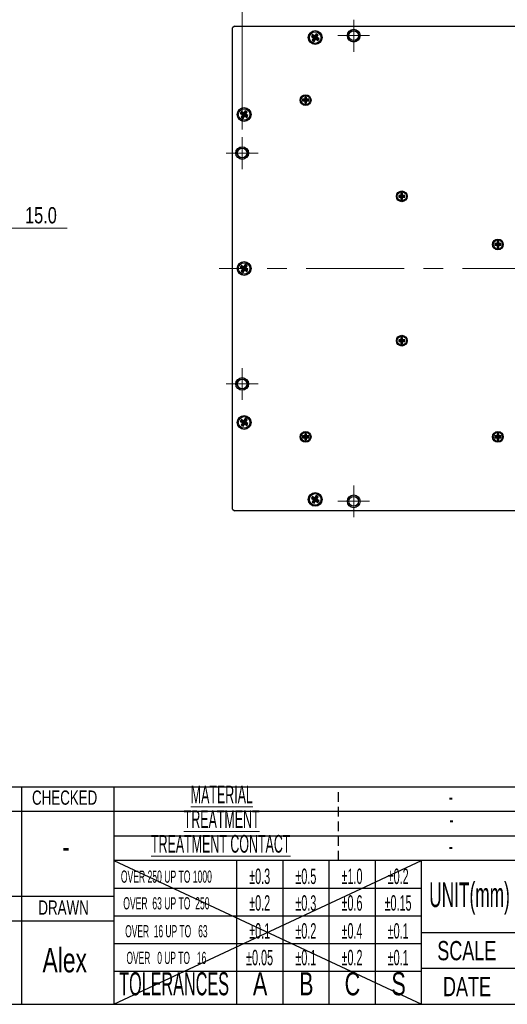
# Model space of a CAD drawing. Header units: millimetres. Extents: x 6 to 294, y 6 to 202.
# Tile 2 of 4: x 151 to 214, y 6 to 134. Entities that reach past the tile are written whole.
import ezdxf

# ---------------------------------------------------------------- set-up
doc = ezdxf.new("R2010")
doc.units = ezdxf.units.MM
doc.linetypes.add('CENTERX2', pattern=[20.32, 12.7, -2.54, 2.54, -2.54])
doc.linetypes.add('HIDDEN', pattern=[1.905, 1.27, -0.635])
doc.styles.add('SLDTEXTSTYLE0', font='TXT', dxfattribs={"width": 0.75})
doc.styles.add('SLDTEXTSTYLE1', font='TXT', dxfattribs={"width": 0.7})
doc.styles.add('SLDTEXTSTYLE3', font='TXT', dxfattribs={"width": 0.525})
doc.styles.add('SLDTEXTSTYLE4', font='TXT', dxfattribs={"width": 0.515789})
doc.styles.add('SLDTEXTSTYLE5', font='TXT', dxfattribs={"width": 0.514474})
doc.dimstyles.new('SLDDIMSTYLE0', dxfattribs={"dimtxt": 2.116667, "dimasz": 2.5, "dimexe": 0, "dimexo": 0.0625, "dimgap": 0.529167, "dimtad": 1, "dimdec": 1, "dimlfac": 2, "dimrnd": 1e-09, "dimzin": 4, "dimdsep": 46, "dimtxsty": 'SLDTEXTSTYLE0', "dimsah": 1, "dimcen": 0.09, "dimadec": 0, "dimazin": 1, "dimtfac": 1, "dimtdec": 1, "dimtofl": 0, "dimtmove": 0, "dimatfit": 3, "dimfxl": 1, "dimfrac": 2, "dimtolj": 1, "dimtzin": 12, "dimarcsym": 0})
doc.dimstyles.new('SLDDIMSTYLE1', dxfattribs={"dimtxt": 2.116667, "dimasz": 2.5, "dimexe": 0, "dimexo": 0.0625, "dimgap": 0.529167, "dimtad": 1, "dimdec": 1, "dimlfac": 2, "dimrnd": 1e-09, "dimzin": 4, "dimdsep": 46, "dimtxsty": 'SLDTEXTSTYLE0', "dimsah": 1, "dimcen": 0.09, "dimadec": 0, "dimazin": 1, "dimtfac": 1, "dimtdec": 1, "dimtmove": 0, "dimatfit": 0, "dimfxl": 1, "dimfrac": 2, "dimtolj": 1, "dimtzin": 12, "dimarcsym": 0})

# ---------------------------------------------------------------- blocks, each defined once
blk = doc.blocks.new('_D_4')
at = {"color": 7, "linetype": 'Continuous', "lineweight": 18}
for p, q in [((134.36, 107.3), (130.36, 107.3)), ((141.86, 107.3), (134.36, 107.3)), ((141.86, 107.3), (157.07, 107.3))]:
    blk.add_line(p, q, dxfattribs=at)
for points in [[(134.36, 107.3), (131.86, 107.65), (131.86, 106.95)], [(141.86, 107.3), (144.36, 106.95), (144.36, 107.65)]]:
    blk.add_solid(points, dxfattribs=at)
at = {"color": 7, "linetype": 'Continuous', "lineweight": 18, "insert": (151.59, 110.03), "char_height": 2.117, "attachment_point": 1, "style": 'SLDTEXTSTYLE0'}
blk.add_mtext('15.0', dxfattribs=at)
blk = doc.blocks.new('_D_8')
at = {"color": 7, "linetype": 'Continuous', "lineweight": 18}
for p, q in [((179.82, 120.13), (179.82, 150.58)), ((258.82, 120.13), (258.82, 150.58)), ((179.82, 149.58), (258.82, 149.58))]:
    blk.add_line(p, q, dxfattribs=at)
for points in [[(179.82, 149.58), (182.32, 149.23), (182.32, 149.93)], [(258.82, 149.58), (256.32, 149.93), (256.32, 149.23)]]:
    blk.add_solid(points, dxfattribs=at)
at = {"color": 7, "linetype": 'Continuous', "lineweight": 18, "insert": (215.52, 152.31), "char_height": 2.117, "attachment_point": 1, "style": 'SLDTEXTSTYLE0'}
blk.add_mtext('158.0', dxfattribs=at)
blk = doc.blocks.new('SW_CENTERMARKSYMBOL_0')
at = {"color": 0, "linetype": 'Continuous', "lineweight": 18}
for p, q in [((0, 1.25), (0, 2.07)), ((-1.25, 0), (-2.08, 0)), ((0, 0), (-1.25, 0)), ((0, 0), (0, 1.25)), ((0, 0), (0, -1.25)), ((0, 0), (1.25, 0)), ((1.25, 0), (2.07, 0)), ((0, -1.25), (0, -2.08))]:
    blk.add_line(p, q, dxfattribs=at)
blk = doc.blocks.new('SW_CENTERMARKSYMBOL_5')
at = {"color": 0, "linetype": 'Continuous', "lineweight": 18}
for p, q in [((0, 1.25), (0, 2.07)), ((-1.25, 0), (-2.07, 0)), ((0, 0), (-1.25, 0)), ((0, 0), (0, 1.25)), ((0, 0), (0, -1.25)), ((0, 0), (1.25, 0)), ((1.25, 0), (2.07, 0)), ((0, -1.25), (0, -2.07))]:
    blk.add_line(p, q, dxfattribs=at)
blk = doc.blocks.new('SW_CENTERMARKSYMBOL_6')
at = {"color": 0, "linetype": 'Continuous', "lineweight": 18}
for p, q in [((0, 1.25), (0, 2.07)), ((-1.25, 0), (-2.08, 0)), ((0, 0), (-1.25, 0)), ((0, 0), (0, 1.25)), ((0, 0), (0, -1.25)), ((0, 0), (1.25, 0)), ((1.25, 0), (2.07, 0)), ((0, -1.25), (0, -2.08))]:
    blk.add_line(p, q, dxfattribs=at)
blk = doc.blocks.new('SW_CENTERMARKSYMBOL_7')
at = {"color": 0, "linetype": 'Continuous', "lineweight": 18}
for p, q in [((0, 1.25), (0, 2.07)), ((-1.25, 0), (-2.08, 0)), ((0, 0), (-1.25, 0)), ((0, 0), (0, 1.25)), ((0, 0), (0, -1.25)), ((0, 0), (1.25, 0)), ((1.25, 0), (2.07, 0)), ((0, -1.25), (0, -2.08))]:
    blk.add_line(p, q, dxfattribs=at)

msp = doc.modelspace()

# ---------------------------------------------------------------- linework, layer by layer
at = {"color": 7, "linetype": 'Continuous', "lineweight": 25}
for p, q in [((178.816, 133.552), (178.566, 133.302)), ((178.566, 70.802), (178.566, 133.302)), ((178.816, 133.552), (259.816, 133.552)), ((188.974, 132.446), (188.813, 132.193)), ((188.967, 132.227), (188.813, 132.193)), ((188.813, 132.193), (189.109, 132.006)), ((189.109, 132.006), (188.922, 131.71)), ((189.008, 132.293), (188.967, 132.227)), ((188.967, 132.227), (189.263, 132.04)), ((189.27, 132.259), (188.974, 132.446)), ((189.008, 132.293), (188.974, 132.446)), ((189.304, 132.106), (189.008, 132.293)), ((189.263, 132.04), (189.076, 131.745)), ((189.263, 132.04), (189.109, 132.006)), ((189.141, 131.703), (189.328, 131.999)), ((189.176, 131.55), (189.363, 131.845)), ((189.457, 132.555), (189.27, 132.259)), ((189.304, 132.106), (189.27, 132.259)), ((189.491, 132.402), (189.304, 132.106)), ((189.328, 131.999), (189.363, 131.845)), ((189.328, 131.999), (189.624, 131.812)), ((189.363, 131.845), (189.659, 131.658)), ((189.37, 132.064), (189.557, 132.36)), ((189.37, 132.064), (189.523, 132.099)), ((189.665, 131.877), (189.37, 132.064)), ((189.71, 132.395), (189.457, 132.555)), ((189.491, 132.402), (189.457, 132.555)), ((189.557, 132.36), (189.491, 132.402)), ((189.523, 132.099), (189.71, 132.395)), ((189.819, 131.912), (189.523, 132.099)), ((189.557, 132.36), (189.71, 132.395)), ((189.624, 131.812), (189.665, 131.877)), ((189.624, 131.812), (189.659, 131.658)), ((189.659, 131.658), (189.819, 131.912)), ((189.665, 131.877), (189.819, 131.912)), ((189.076, 131.745), (188.922, 131.71)), ((188.922, 131.71), (189.176, 131.55)), ((189.076, 131.745), (189.141, 131.703)), ((189.141, 131.703), (189.176, 131.55)), ((188.179, 124.327), (187.954, 124.327)), ((187.954, 124.327), (187.954, 124.04)), ((188.065, 124.216), (187.954, 124.327)), ((188.067, 124.216), (188.065, 124.216)), ((188.065, 124.216), (188.065, 123.929)), ((188.067, 124.216), (188.179, 124.327)), ((188.067, 123.929), (188.067, 124.216)), ((188.179, 124.04), (188.179, 124.327)), ((187.954, 124.04), (187.666, 124.04)), ((187.666, 124.04), (187.666, 123.815)), ((187.777, 123.929), (187.666, 124.04)), ((187.777, 123.926), (187.666, 123.815)), ((187.666, 123.815), (187.954, 123.815)), ((188.065, 123.929), (187.777, 123.929)), ((187.777, 123.929), (187.777, 123.926)), ((187.777, 123.926), (188.065, 123.926)), ((188.065, 123.929), (187.954, 124.04)), ((188.065, 123.926), (187.954, 123.815)), ((187.954, 123.815), (187.954, 123.527)), ((188.065, 123.639), (187.954, 123.527)), ((187.954, 123.527), (188.179, 123.527)), ((188.065, 123.926), (188.065, 123.639)), ((188.065, 123.639), (188.067, 123.639)), ((188.067, 123.929), (188.179, 124.04)), ((188.355, 123.929), (188.067, 123.929)), ((188.067, 123.926), (188.179, 123.815)), ((188.067, 123.926), (188.355, 123.926)), ((188.067, 123.639), (188.067, 123.926)), ((188.067, 123.639), (188.179, 123.527)), ((188.466, 124.04), (188.179, 124.04)), ((188.179, 123.527), (188.179, 123.815)), ((188.179, 123.815), (188.466, 123.815)), ((188.355, 123.929), (188.466, 124.04)), ((188.355, 123.926), (188.355, 123.929)), ((188.355, 123.926), (188.466, 123.815)), ((188.466, 123.815), (188.466, 124.04)), ((179.724, 122.446), (179.563, 122.193)), ((179.717, 122.227), (179.563, 122.193)), ((179.563, 122.193), (179.859, 122.006)), ((179.859, 122.006), (179.672, 121.71)), ((179.826, 121.745), (179.672, 121.71)), ((179.672, 121.71), (179.926, 121.55)), ((179.758, 122.293), (179.717, 122.227)), ((179.717, 122.227), (180.013, 122.04)), ((180.02, 122.259), (179.724, 122.446)), ((179.758, 122.293), (179.724, 122.446)), ((180.054, 122.106), (179.758, 122.293)), ((180.013, 122.04), (179.826, 121.745)), ((179.826, 121.745), (179.891, 121.703)), ((180.013, 122.04), (179.859, 122.006)), ((179.891, 121.703), (180.078, 121.999)), ((179.891, 121.703), (179.926, 121.55)), ((179.926, 121.55), (180.113, 121.845)), ((180.207, 122.555), (180.02, 122.259)), ((180.054, 122.106), (180.02, 122.259)), ((180.241, 122.402), (180.054, 122.106)), ((180.078, 121.999), (180.113, 121.845)), ((180.078, 121.999), (180.374, 121.812)), ((180.113, 121.845), (180.409, 121.658)), ((180.12, 122.064), (180.307, 122.36)), ((180.12, 122.064), (180.273, 122.099)), ((180.415, 121.877), (180.12, 122.064)), ((180.46, 122.395), (180.207, 122.555)), ((180.241, 122.402), (180.207, 122.555)), ((180.307, 122.36), (180.241, 122.402)), ((180.273, 122.099), (180.46, 122.395)), ((180.569, 121.912), (180.273, 122.099)), ((180.307, 122.36), (180.46, 122.395)), ((180.374, 121.812), (180.415, 121.877)), ((180.374, 121.812), (180.409, 121.658)), ((180.409, 121.658), (180.569, 121.912)), ((180.415, 121.877), (180.569, 121.912)), ((200.454, 111.54), (200.166, 111.54)), ((200.166, 111.54), (200.166, 111.315)), ((200.277, 111.429), (200.166, 111.54)), ((200.277, 111.426), (200.166, 111.315)), ((200.166, 111.315), (200.454, 111.315)), ((200.565, 111.429), (200.277, 111.429)), ((200.277, 111.429), (200.277, 111.426)), ((200.277, 111.426), (200.565, 111.426)), ((200.679, 111.827), (200.454, 111.827)), ((200.454, 111.827), (200.454, 111.54)), ((200.565, 111.716), (200.454, 111.827)), ((200.565, 111.429), (200.454, 111.54)), ((200.565, 111.426), (200.454, 111.315)), ((200.454, 111.315), (200.454, 111.027)), ((200.567, 111.716), (200.565, 111.716)), ((200.565, 111.716), (200.565, 111.429)), ((200.565, 111.426), (200.565, 111.139)), ((200.567, 111.716), (200.679, 111.827)), ((200.567, 111.429), (200.567, 111.716)), ((200.567, 111.429), (200.679, 111.54)), ((200.855, 111.429), (200.567, 111.429)), ((200.567, 111.426), (200.679, 111.315)), ((200.567, 111.426), (200.855, 111.426)), ((200.567, 111.139), (200.567, 111.426)), ((200.679, 111.54), (200.679, 111.827)), ((200.966, 111.54), (200.679, 111.54)), ((200.679, 111.027), (200.679, 111.315)), ((200.679, 111.315), (200.966, 111.315)), ((200.855, 111.429), (200.966, 111.54)), ((200.855, 111.426), (200.855, 111.429)), ((200.855, 111.426), (200.966, 111.315)), ((200.966, 111.315), (200.966, 111.54)), ((200.565, 111.139), (200.454, 111.027)), ((200.454, 111.027), (200.679, 111.027)), ((200.565, 111.139), (200.567, 111.139)), ((200.567, 111.139), (200.679, 111.027)), ((212.954, 105.29), (212.666, 105.29)), ((212.666, 105.29), (212.666, 105.065)), ((212.777, 105.179), (212.666, 105.29)), ((212.777, 105.176), (212.666, 105.065)), ((212.666, 105.065), (212.954, 105.065)), ((213.065, 105.179), (212.777, 105.179)), ((212.777, 105.179), (212.777, 105.176)), ((212.777, 105.176), (213.065, 105.176)), ((213.179, 105.577), (212.954, 105.577)), ((212.954, 105.577), (212.954, 105.29)), ((213.065, 105.466), (212.954, 105.577)), ((213.065, 105.179), (212.954, 105.29)), ((213.065, 105.176), (212.954, 105.065)), ((212.954, 105.065), (212.954, 104.777)), ((213.067, 105.466), (213.065, 105.466)), ((213.065, 105.466), (213.065, 105.179)), ((213.065, 105.176), (213.065, 104.889)), ((213.067, 105.466), (213.179, 105.577)), ((213.067, 105.179), (213.067, 105.466)), ((213.067, 105.179), (213.179, 105.29)), ((213.355, 105.179), (213.067, 105.179)), ((213.067, 105.176), (213.179, 105.065)), ((213.067, 105.176), (213.355, 105.176)), ((213.067, 104.889), (213.067, 105.176)), ((213.179, 105.29), (213.179, 105.577)), ((213.466, 105.29), (213.179, 105.29)), ((213.179, 104.777), (213.179, 105.065)), ((213.179, 105.065), (213.466, 105.065)), ((213.355, 105.179), (213.466, 105.29)), ((213.355, 105.176), (213.355, 105.179)), ((213.355, 105.176), (213.466, 105.065)), ((213.466, 105.065), (213.466, 105.29)), ((213.065, 104.889), (212.954, 104.777)), ((212.954, 104.777), (213.179, 104.777)), ((213.065, 104.889), (213.067, 104.889)), ((213.067, 104.889), (213.179, 104.777)), ((179.724, 102.446), (179.563, 102.193)), ((180.02, 102.259), (179.724, 102.446)), ((179.758, 102.293), (179.724, 102.446)), ((180.207, 102.555), (180.02, 102.259)), ((180.241, 102.402), (180.054, 102.106)), ((180.12, 102.064), (180.307, 102.36)), ((180.46, 102.395), (180.207, 102.555)), ((180.241, 102.402), (180.207, 102.555)), ((180.307, 102.36), (180.241, 102.402)), ((180.273, 102.099), (180.46, 102.395)), ((180.307, 102.36), (180.46, 102.395)), ((179.717, 102.227), (179.563, 102.193)), ((179.563, 102.193), (179.859, 102.006)), ((179.859, 102.006), (179.672, 101.71)), ((179.826, 101.745), (179.672, 101.71)), ((179.672, 101.71), (179.926, 101.55)), ((179.758, 102.293), (179.717, 102.227)), ((179.717, 102.227), (180.013, 102.04)), ((180.054, 102.106), (179.758, 102.293)), ((180.013, 102.04), (179.826, 101.745)), ((179.826, 101.745), (179.891, 101.703)), ((180.013, 102.04), (179.859, 102.006)), ((179.891, 101.703), (180.078, 101.999)), ((179.891, 101.703), (179.926, 101.55)), ((179.926, 101.55), (180.113, 101.845)), ((180.054, 102.106), (180.02, 102.259)), ((180.078, 101.999), (180.113, 101.845)), ((180.078, 101.999), (180.374, 101.812)), ((180.113, 101.845), (180.409, 101.658)), ((180.12, 102.064), (180.273, 102.099)), ((180.415, 101.877), (180.12, 102.064)), ((180.569, 101.912), (180.273, 102.099)), ((180.374, 101.812), (180.415, 101.877)), ((180.374, 101.812), (180.409, 101.658)), ((180.409, 101.658), (180.569, 101.912)), ((180.415, 101.877), (180.569, 101.912)), ((200.454, 92.79), (200.166, 92.79)), ((200.166, 92.79), (200.166, 92.565)), ((200.277, 92.679), (200.166, 92.79)), ((200.277, 92.676), (200.166, 92.565)), ((200.166, 92.565), (200.454, 92.565)), ((200.565, 92.679), (200.277, 92.679)), ((200.277, 92.679), (200.277, 92.676)), ((200.277, 92.676), (200.565, 92.676)), ((200.679, 93.077), (200.454, 93.077)), ((200.454, 93.077), (200.454, 92.79)), ((200.565, 92.966), (200.454, 93.077)), ((200.565, 92.679), (200.454, 92.79)), ((200.565, 92.676), (200.454, 92.565)), ((200.454, 92.565), (200.454, 92.277)), ((200.565, 92.389), (200.454, 92.277)), ((200.454, 92.277), (200.679, 92.277)), ((200.567, 92.966), (200.565, 92.966)), ((200.565, 92.966), (200.565, 92.679)), ((200.565, 92.676), (200.565, 92.389)), ((200.565, 92.389), (200.567, 92.389)), ((200.567, 92.966), (200.679, 93.077)), ((200.567, 92.679), (200.567, 92.966)), ((200.567, 92.679), (200.679, 92.79)), ((200.855, 92.679), (200.567, 92.679)), ((200.567, 92.676), (200.679, 92.565)), ((200.567, 92.676), (200.855, 92.676)), ((200.567, 92.389), (200.567, 92.676)), ((200.567, 92.389), (200.679, 92.277)), ((200.679, 92.79), (200.679, 93.077)), ((200.966, 92.79), (200.679, 92.79)), ((200.679, 92.277), (200.679, 92.565)), ((200.679, 92.565), (200.966, 92.565)), ((200.855, 92.679), (200.966, 92.79)), ((200.855, 92.676), (200.855, 92.679)), ((200.855, 92.676), (200.966, 92.565)), ((200.966, 92.565), (200.966, 92.79)), ((179.724, 82.446), (179.563, 82.193)), ((179.717, 82.227), (179.563, 82.193)), ((179.563, 82.193), (179.859, 82.006)), ((179.859, 82.006), (179.672, 81.71)), ((179.758, 82.293), (179.717, 82.227)), ((179.717, 82.227), (180.013, 82.04)), ((180.02, 82.259), (179.724, 82.446)), ((179.758, 82.293), (179.724, 82.446)), ((180.054, 82.106), (179.758, 82.293)), ((180.013, 82.04), (179.826, 81.745)), ((180.013, 82.04), (179.859, 82.006)), ((179.891, 81.703), (180.078, 81.999)), ((180.207, 82.555), (180.02, 82.259)), ((180.054, 82.106), (180.02, 82.259)), ((180.241, 82.402), (180.054, 82.106)), ((180.078, 81.999), (180.113, 81.845)), ((180.078, 81.999), (180.374, 81.812)), ((180.12, 82.064), (180.307, 82.36)), ((180.12, 82.064), (180.273, 82.099)), ((180.415, 81.877), (180.12, 82.064)), ((180.46, 82.395), (180.207, 82.555)), ((180.241, 82.402), (180.207, 82.555)), ((180.307, 82.36), (180.241, 82.402)), ((180.273, 82.099), (180.46, 82.395)), ((180.569, 81.912), (180.273, 82.099)), ((180.307, 82.36), (180.46, 82.395)), ((180.374, 81.812), (180.415, 81.877)), ((180.409, 81.658), (180.569, 81.912)), ((180.415, 81.877), (180.569, 81.912)), ((179.826, 81.745), (179.672, 81.71)), ((179.672, 81.71), (179.926, 81.55)), ((179.826, 81.745), (179.891, 81.703)), ((179.891, 81.703), (179.926, 81.55)), ((179.926, 81.55), (180.113, 81.845)), ((180.113, 81.845), (180.409, 81.658)), ((180.374, 81.812), (180.409, 81.658)), ((187.954, 80.29), (187.666, 80.29)), ((187.666, 80.29), (187.666, 80.065)), ((187.777, 80.179), (187.666, 80.29)), ((187.777, 80.176), (187.666, 80.065)), ((187.666, 80.065), (187.954, 80.065)), ((188.065, 80.179), (187.777, 80.179)), ((187.777, 80.179), (187.777, 80.176)), ((187.777, 80.176), (188.065, 80.176)), ((188.179, 80.577), (187.954, 80.577)), ((187.954, 80.577), (187.954, 80.29)), ((188.065, 80.466), (187.954, 80.577)), ((188.065, 80.179), (187.954, 80.29)), ((188.065, 80.176), (187.954, 80.065)), ((187.954, 80.065), (187.954, 79.777)), ((188.065, 79.889), (187.954, 79.777)), ((187.954, 79.777), (188.179, 79.777)), ((188.067, 80.466), (188.065, 80.466)), ((188.065, 80.466), (188.065, 80.179)), ((188.065, 80.176), (188.065, 79.889)), ((188.065, 79.889), (188.067, 79.889)), ((188.067, 80.466), (188.179, 80.577)), ((188.067, 80.179), (188.067, 80.466)), ((188.067, 80.179), (188.179, 80.29)), ((188.355, 80.179), (188.067, 80.179)), ((188.067, 80.176), (188.179, 80.065)), ((188.067, 80.176), (188.355, 80.176)), ((188.067, 79.889), (188.067, 80.176)), ((188.067, 79.889), (188.179, 79.777)), ((188.179, 80.29), (188.179, 80.577)), ((188.466, 80.29), (188.179, 80.29)), ((188.179, 79.777), (188.179, 80.065)), ((188.179, 80.065), (188.466, 80.065)), ((188.355, 80.179), (188.466, 80.29)), ((188.355, 80.176), (188.355, 80.179)), ((188.355, 80.176), (188.466, 80.065)), ((188.466, 80.065), (188.466, 80.29)), ((212.954, 80.29), (212.666, 80.29)), ((212.666, 80.29), (212.666, 80.065)), ((212.777, 80.179), (212.666, 80.29)), ((212.777, 80.176), (212.666, 80.065)), ((212.666, 80.065), (212.954, 80.065)), ((213.065, 80.179), (212.777, 80.179)), ((212.777, 80.179), (212.777, 80.176)), ((212.777, 80.176), (213.065, 80.176)), ((213.179, 80.577), (212.954, 80.577)), ((212.954, 80.577), (212.954, 80.29)), ((213.065, 80.466), (212.954, 80.577)), ((213.065, 80.179), (212.954, 80.29)), ((213.065, 80.176), (212.954, 80.065)), ((212.954, 80.065), (212.954, 79.777)), ((213.065, 79.889), (212.954, 79.777)), ((212.954, 79.777), (213.179, 79.777)), ((213.067, 80.466), (213.065, 80.466)), ((213.065, 80.466), (213.065, 80.179)), ((213.065, 80.176), (213.065, 79.889)), ((213.065, 79.889), (213.067, 79.889)), ((213.067, 80.466), (213.179, 80.577)), ((213.067, 80.179), (213.067, 80.466)), ((213.067, 80.179), (213.179, 80.29)), ((213.355, 80.179), (213.067, 80.179)), ((213.067, 80.176), (213.179, 80.065)), ((213.067, 80.176), (213.355, 80.176)), ((213.067, 79.889), (213.067, 80.176)), ((213.067, 79.889), (213.179, 79.777)), ((213.179, 80.29), (213.179, 80.577)), ((213.466, 80.29), (213.179, 80.29)), ((213.179, 79.777), (213.179, 80.065)), ((213.179, 80.065), (213.466, 80.065)), ((213.355, 80.179), (213.466, 80.29)), ((213.355, 80.176), (213.355, 80.179)), ((213.355, 80.176), (213.466, 80.065)), ((213.466, 80.065), (213.466, 80.29)), ((188.974, 72.446), (188.813, 72.193)), ((188.967, 72.227), (188.813, 72.193)), ((188.813, 72.193), (189.109, 72.006)), ((189.109, 72.006), (188.922, 71.71)), ((189.076, 71.745), (188.922, 71.71)), ((188.922, 71.71), (189.176, 71.55)), ((189.008, 72.293), (188.967, 72.227)), ((188.967, 72.227), (189.263, 72.04)), ((189.27, 72.259), (188.974, 72.446)), ((189.008, 72.293), (188.974, 72.446)), ((189.304, 72.106), (189.008, 72.293)), ((189.263, 72.04), (189.076, 71.745)), ((189.076, 71.745), (189.141, 71.703)), ((189.263, 72.04), (189.109, 72.006)), ((189.141, 71.703), (189.328, 71.999)), ((189.141, 71.703), (189.176, 71.55)), ((189.176, 71.55), (189.363, 71.845)), ((189.457, 72.555), (189.27, 72.259)), ((189.304, 72.106), (189.27, 72.259)), ((189.491, 72.402), (189.304, 72.106)), ((189.328, 71.999), (189.363, 71.845)), ((189.328, 71.999), (189.624, 71.812)), ((189.363, 71.845), (189.659, 71.658)), ((189.37, 72.064), (189.557, 72.36)), ((189.37, 72.064), (189.523, 72.099)), ((189.665, 71.877), (189.37, 72.064)), ((189.71, 72.395), (189.457, 72.555)), ((189.491, 72.402), (189.457, 72.555)), ((189.557, 72.36), (189.491, 72.402)), ((189.523, 72.099), (189.71, 72.395)), ((189.819, 71.912), (189.523, 72.099)), ((189.557, 72.36), (189.71, 72.395)), ((189.624, 71.812), (189.665, 71.877)), ((189.624, 71.812), (189.659, 71.658)), ((189.659, 71.658), (189.819, 71.912)), ((189.665, 71.877), (189.819, 71.912)), ((178.566, 70.802), (178.816, 70.552)), ((259.816, 70.552), (178.816, 70.552)), ((139.144, 34.72), (291.144, 34.72)), ((151.144, 34.72), (151.144, 6.453)), ((163.144, 34.72), (163.144, 6.453)), ((291.144, 31.52), (139.144, 31.52)), ((279.944, 28.32), (163.144, 28.32)), ((291.144, 25.12), (163.144, 25.12)), ((163.144, 25.12), (203.144, 6.453)), ((163.144, 6.453), (203.144, 25.12)), ((179.144, 6.453), (179.144, 25.12)), ((185.144, 6.453), (185.144, 25.12)), ((191.144, 6.453), (191.144, 25.12)), ((197.144, 6.453), (197.144, 25.12)), ((203.144, 6.453), (203.144, 25.12)), ((203.144, 21.52), (163.144, 21.52)), ((163.144, 20.453), (139.144, 20.453)), ((203.144, 17.92), (163.144, 17.92)), ((163.144, 17.253), (139.144, 17.253)), ((203.144, 15.786), (291.144, 15.786)), ((203.144, 14.32), (163.144, 14.32)), ((203.144, 10.72), (163.144, 10.72)), ((231.144, 11.12), (203.144, 11.12)), ((5.901, 6.453), (291.144, 6.453))]:
    msp.add_line(p, q, dxfattribs=at)
at = {"color": 7, "linetype": 'CENTERX2', "lineweight": 18}
msp.add_line((261.816, 102.052), (176.816, 102.052), dxfattribs=at)
at = {"color": 7, "linetype": 'HIDDEN', "lineweight": 25}
msp.add_line((192.344, 25.12), (192.344, 34.72), dxfattribs=at)
at = {"color": 7, "linetype": 'Continuous', "lineweight": 25}
for centre, radius in [((194.316, 132.302), 0.825), ((189.316, 132.052), 0.9), ((189.316, 132.052), 0.75), ((194.316, 132.302), 0.625), ((188.066, 123.927), 0.7), ((188.066, 123.927), 0.6), ((180.066, 122.052), 0.9), ((180.066, 122.052), 0.75), ((179.816, 117.052), 0.825), ((179.816, 117.052), 0.625), ((200.566, 111.427), 0.7), ((200.566, 111.427), 0.6), ((213.066, 105.177), 0.7), ((213.066, 105.177), 0.6), ((180.066, 102.052), 0.9), ((180.066, 102.052), 0.75), ((200.566, 92.677), 0.7), ((200.566, 92.677), 0.6), ((179.816, 87.052), 0.825), ((179.816, 87.052), 0.625), ((180.066, 82.052), 0.9), ((180.066, 82.052), 0.75), ((188.066, 80.177), 0.7), ((188.066, 80.177), 0.6), ((213.066, 80.177), 0.7), ((213.066, 80.177), 0.6), ((189.316, 72.052), 0.9), ((189.316, 72.052), 0.75), ((194.316, 71.802), 0.825), ((194.316, 71.802), 0.625)]:
    msp.add_circle(centre, radius, dxfattribs=at)
at = {"color": 7, "linetype": 'Continuous', "lineweight": 0}
for centre, start, end in [((194.316, 132.302), 254.99564, 194.9991), ((179.816, 117.052), 254.99364, 194.99828), ((179.816, 87.052), 254.99368, 194.99844)]:
    msp.add_arc(centre, 0.75, start, end, dxfattribs=at)

# ---------------------------------------------------------------- block references
at = {"color": 7, "linetype": 'Continuous', "lineweight": 18}
for name, p in [('SW_CENTERMARKSYMBOL_0', (194.316, 132.302)), ('SW_CENTERMARKSYMBOL_7', (179.816, 117.052)), ('SW_CENTERMARKSYMBOL_6', (179.816, 87.052)), ('SW_CENTERMARKSYMBOL_5', (194.316, 71.802))]:
    msp.add_blockref(name, p, dxfattribs=at)

# ---------------------------------------------------------------- texts
at = {"color": 7, "linetype": 'Continuous', "lineweight": 0, "attachment_point": 2}
for s, insert, char_height, style in [('\\LMATERIAL', (177.173, 34.852), 2.3, 'SLDTEXTSTYLE3'), ('CHECKED', (156.738, 34.232), 1.8521, 'SLDTEXTSTYLE1'), ('-', (206.953, 34.589), 2.3, 'SLDTEXTSTYLE3'), ('\\LTREATMENT', (177.156, 31.652), 2.3, 'SLDTEXTSTYLE3'), ('-', (207.022, 31.652), 2.3, 'SLDTEXTSTYLE3'), ('\\LTREATMENT CONTACT', (177.025, 28.452), 2.3, 'SLDTEXTSTYLE3'), ('-', (206.953, 28.189), 2.3, 'SLDTEXTSTYLE3'), ('-', (156.916, 28.548), 3.175, 'SLDTEXTSTYLE1'), ('OVER 250 UP TO 1000', (169.966, 23.836), 1.5875, 'SLDTEXTSTYLE3'), ('±0.3', (182.096, 24.084), 2, 'SLDTEXTSTYLE3'), ('±0.5', (188.096, 24.084), 2, 'SLDTEXTSTYLE3'), ('±1.0', (194.096, 24.084), 2, 'SLDTEXTSTYLE3'), ('±0.2', (200.096, 24.084), 2, 'SLDTEXTSTYLE3'), ('UNIT(mm)', (209.373, 22.283), 3.2, 'SLDTEXTSTYLE3'), ('±0.2', (182.096, 20.618), 2, 'SLDTEXTSTYLE3'), ('±0.3', (188.096, 20.618), 2, 'SLDTEXTSTYLE3'), ('±0.6', (194.096, 20.618), 2, 'SLDTEXTSTYLE3'), ('±0.15', (200.082, 20.618), 2, 'SLDTEXTSTYLE3'), ('DRAWN', (156.599, 19.95), 1.8521, 'SLDTEXTSTYLE1'), ('OVER  63 UP TO  250', (169.966, 20.369), 1.5875, 'SLDTEXTSTYLE3'), ('OVER  16 UP TO   63', (169.966, 16.743), 1.5875, 'SLDTEXTSTYLE4'), ('±0.1', (182.096, 16.991), 2, 'SLDTEXTSTYLE3'), ('±0.2', (188.096, 16.991), 2, 'SLDTEXTSTYLE3'), ('±0.4', (194.096, 16.991), 2, 'SLDTEXTSTYLE3'), ('±0.1', (200.096, 16.991), 2, 'SLDTEXTSTYLE3'), ('SCALE', (209.022, 14.676), 2.5, 'SLDTEXTSTYLE1'), ('Alex', (156.752, 13.777), 3.175, 'SLDTEXTSTYLE1'), ('OVER   0 UP TO   16', (169.966, 13.276), 1.5875, 'SLDTEXTSTYLE5'), ('±0.05', (182.082, 13.524), 2, 'SLDTEXTSTYLE3'), ('±0.1', (188.096, 13.524), 2, 'SLDTEXTSTYLE3'), ('±0.2', (194.096, 13.524), 2, 'SLDTEXTSTYLE3'), ('±0.1', (200.096, 13.524), 2, 'SLDTEXTSTYLE3'), ('TOLERANCES', (170.966, 10.622), 3, 'SLDTEXTSTYLE3'), ('A', (182.15, 10.622), 3, 'SLDTEXTSTYLE1'), ('B', (188.15, 10.622), 3, 'SLDTEXTSTYLE1'), ('C', (194.15, 10.622), 3, 'SLDTEXTSTYLE1'), ('S', (200.15, 10.622), 3, 'SLDTEXTSTYLE1'), ('DATE', (209.047, 10.009), 2.5, 'SLDTEXTSTYLE1')]:
    msp.add_mtext(s, dxfattribs=dict(at, insert=insert, char_height=char_height, style=style))

# ---------------------------------------------------------------- dimensions: what is measured, and where the dimension line sits
at = {"color": 7, "linetype": 'Continuous', "lineweight": 18}
for base, p1, p2, dimstyle, picture, middle in [((258.816, 149.584), (179.816, 119.127), (258.816, 119.127), 'SLDDIMSTYLE0', '_D_8', (219.041, 149.584)), ((134.361, 107.302), (141.861, 133.302), (134.361, 133.302), 'SLDDIMSTYLE1', '_D_4', (154.329, 107.302))]:
    dim = msp.add_linear_dim(base=base, p1=p1, p2=p2, dimstyle=dimstyle, dxfattribs=at)
    dim.commit()
    dim.dimension.update_dxf_attribs({"geometry": picture, "text_midpoint": middle, "dimtype": 160})

doc.saveas('drawing.dxf')
